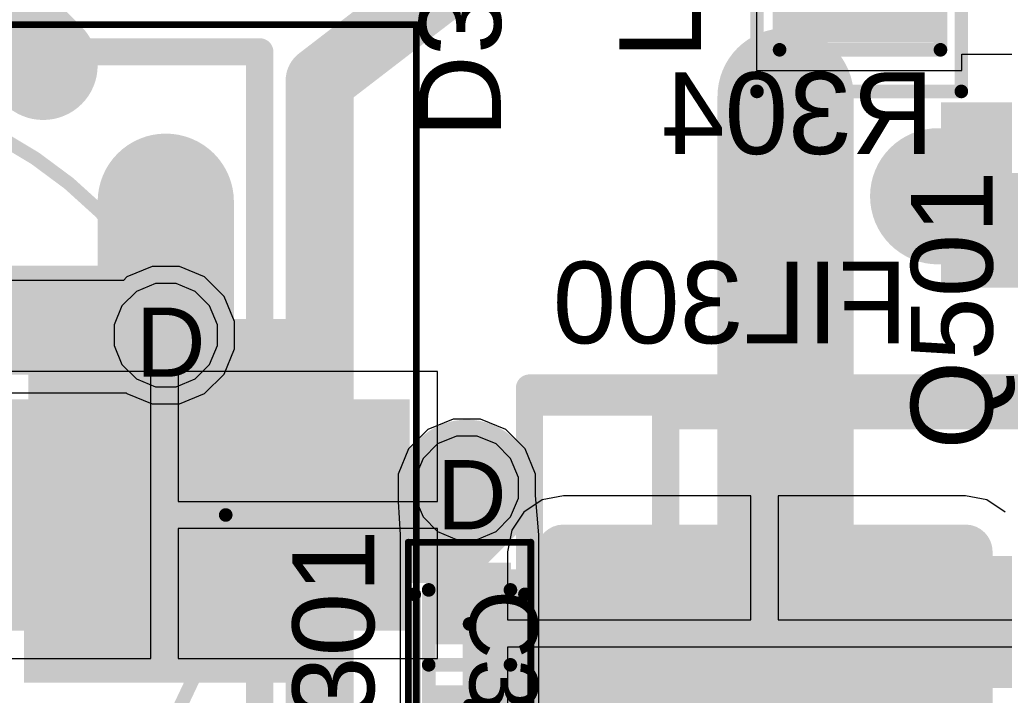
# Model space of a CAD drawing. Header units: inches. Extents: x -6 to 11.2, y -2.2 to 8.3.
# Tile 109 of 256: x 1.2 to 1.5, y 1.9 to 2.1. Entities that reach past the tile are written whole.
import ezdxf

# ---------------------------------------------------------------- set-up
doc = ezdxf.new("R2010")
doc.units = ezdxf.units.IN
doc.header["$MEASUREMENT"] = 0
for name, color, linetype in [('Board Layer Stack Bottom Overlay', 54, 'Continuous'), ('Board Layer Stack Bottom Solder', 6, 'Continuous'), ('Bottom Assembly', 56, 'Continuous'), ('Bottom Comp Body -Top13)-Comp Body -Bot14)', 56, 'Continuous'), ('Bottom Courtyard -Top15)-Courtyard -Bot16)', 56, 'Continuous'), ('Bottom Paste', 16, 'Continuous'), ('Drill Drawing', 1, 'Continuous'), ('Layer  6- Inner', 156, 'Continuous'), ('Layer 1- Top', 1, 'Continuous'), ('Layer 2- GND', 16, 'Continuous'), ('Layer 3- Inner', 16, 'Continuous'), ('Layer 4- Inner', 76, 'Continuous'), ('Layer 5- Inner', 90, 'Continuous'), ('Layer 7- PWR', 76, 'Continuous'), ('Layer 8- Bottom', 5, 'Continuous'), ('Top Comp Outline -Top11)-Comp Outline -Bot12)', 56, 'Continuous'), ('Top Courtyard -Top15)-Courtyard -Bot16)', 56, 'Continuous'), ('Top Designator', 56, 'Continuous'), ('Top Overlay', 2, 'Continuous'), ('Top Paste', 8, 'Continuous'), ('Top Solder', 216, 'Continuous'), ('Via Holes', 16, 'Continuous')]:
    doc.layers.add(name, color=color, linetype=linetype)
doc.styles.add('Arial', font='txt', dxfattribs={"height": 0.2})

# ---------------------------------------------------------------- blocks, each defined once
blk = doc.blocks.new('C______M____C____7_6___B_24')
at = {"layer": 'Board Layer Stack Bottom Solder'}
h = blk.add_hatch(color=6, dxfattribs=at)
edge = h.paths.add_edge_path()
edge.add_arc((-0.17126, 0.08268), 0.00787, 90, 180)
edge.add_line((-0.17913, 0.08268), (-0.17913, 0.03543))
edge.add_arc((-0.17126, 0.03543), 0.00787, 180, 270)
edge.add_line((-0.17126, 0.02756), (-0.05512, 0.02756))
edge.add_arc((-0.05512, 0.03543), 0.00787, 270, 360)
edge.add_line((-0.04724, 0.03543), (-0.04724, 0.08268))
edge.add_arc((-0.05512, 0.08268), 0.00787, 0, 90)
edge.add_line((-0.05512, 0.09055), (-0.17126, 0.09055))
at = {"layer": 'Bottom Paste'}
h = blk.add_hatch(color=16, dxfattribs=at)
edge = h.paths.add_edge_path()
edge.add_arc((-0.17126, 0.08268), 0.00591, 90, 180)
edge.add_line((-0.17717, 0.08268), (-0.17717, 0.03543))
edge.add_arc((-0.17126, 0.03543), 0.00591, 180, 270)
edge.add_line((-0.17126, 0.02953), (-0.05512, 0.02953))
edge.add_arc((-0.05512, 0.03543), 0.00591, 270, 360)
edge.add_line((-0.04921, 0.03543), (-0.04921, 0.08268))
edge.add_arc((-0.05512, 0.08268), 0.00591, 0, 90)
edge.add_line((-0.05512, 0.08858), (-0.17126, 0.08858))
at = {"layer": 'Layer 8- Bottom'}
h = blk.add_hatch(color=7, dxfattribs=at)
edge = h.paths.add_edge_path()
edge.add_arc((-0.17126, 0.08268), 0.00591, 90, 180)
edge.add_line((-0.17717, 0.08268), (-0.17717, 0.03543))
edge.add_arc((-0.17126, 0.03543), 0.00591, 180, 270)
edge.add_line((-0.17126, 0.02953), (-0.05512, 0.02953))
edge.add_arc((-0.05512, 0.03543), 0.00591, 270, 360)
edge.add_line((-0.04921, 0.03543), (-0.04921, 0.08268))
edge.add_arc((-0.05512, 0.08268), 0.00591, 0, 90)
edge.add_line((-0.05512, 0.08858), (-0.17126, 0.08858))
at = {"layer": 'Board Layer Stack Bottom Overlay'}
for points in [[(-0.14173, 0.10236, 0.00787, 0.00787, 0), (-0.14173, 0.12205, 0.00787, 0.00787, 0)], [(-0.14173, 0.12205, 0.00787, 0.00787, 0), (0.14173, 0.12205, 0.00787, 0.00787, 0)]]:
    blk.add_lwpolyline(points, format="xyseb", dxfattribs=at)
for points in [[(-0.1437, 0.12205, 0.00394, 0.00394, 1), (-0.13976, 0.12205, 0.00394, 0.00394, 1)], [(-0.1437, 0.12205, 0.00394, 0.00394, 1), (-0.13976, 0.12205, 0.00394, 0.00394, 1)], [(-0.1437, 0.10236, 0.00394, 0.00394, 1), (-0.13976, 0.10236, 0.00394, 0.00394, 1)]]:
    blk.add_lwpolyline(points, format="xyseb", close=True, dxfattribs=at)
at = {"layer": 'Bottom Assembly'}
for points in [[(-0.1811, 0.12598, 0.00787, 0.00787, 0), (0.1811, 0.12598, 0.00787, 0.00787, 0)], [(-0.1811, -0.12598, 0.00787, 0.00787, 0), (-0.1811, 0.12598, 0.00787, 0.00787, 0)]]:
    blk.add_lwpolyline(points, format="xyseb", dxfattribs=at)
blk.add_lwpolyline([(-0.18307, 0.12598, 0.00394, 0.00394, 1), (-0.17913, 0.12598, 0.00394, 0.00394, 1)], format="xyseb", close=True, dxfattribs=at)
blk.add_lwpolyline([(-0.18307, 0.12598, 0.00394, 0.00394, 1), (-0.17913, 0.12598, 0.00394, 0.00394, 1)], format="xyseb", close=True, dxfattribs=at)
at = {"layer": 'Bottom Comp Body -Top13)-Comp Body -Bot14)'}
for points in [[(-0.14173, 0.12205, 0.00787, 0.00787, 0), (0.14173, 0.12205, 0.00787, 0.00787, 0)], [(-0.14173, -0.12205, 0.00787, 0.00787, 0), (-0.14173, 0.12205, 0.00787, 0.00787, 0)]]:
    blk.add_lwpolyline(points, format="xyseb", dxfattribs=at)
blk.add_lwpolyline([(-0.1437, 0.12205, 0.00394, 0.00394, 1), (-0.13976, 0.12205, 0.00394, 0.00394, 1)], format="xyseb", close=True, dxfattribs=at)
blk.add_lwpolyline([(-0.1437, 0.12205, 0.00394, 0.00394, 1), (-0.13976, 0.12205, 0.00394, 0.00394, 1)], format="xyseb", close=True, dxfattribs=at)
at = {"layer": 'Bottom Courtyard -Top15)-Courtyard -Bot16)'}
for points in [[(-0.1811, -0.13, 0.00787, 0.00787, 0), (-0.1811, 0.13, 0.00787, 0.00787, 0)], [(-0.1811, 0.13, 0.00787, 0.00787, 0), (0.1811, 0.13, 0.00787, 0.00787, 0)]]:
    blk.add_lwpolyline(points, format="xyseb", dxfattribs=at)
blk.add_lwpolyline([(-0.18307, 0.13, 0.00394, 0.00394, 1), (-0.17913, 0.13, 0.00394, 0.00394, 1)], format="xyseb", close=True, dxfattribs=at)
blk.add_lwpolyline([(-0.18307, 0.13, 0.00394, 0.00394, 1), (-0.17913, 0.13, 0.00394, 0.00394, 1)], format="xyseb", close=True, dxfattribs=at)
blk = doc.blocks.new('CAPC1005X06_F_148')
at = {"layer": 'Layer 1- Top'}
for points in [[(-0.02756, 0.01004), (-0.00787, 0.01004), (-0.00787, -0.01004), (-0.02756, -0.01004)], [(0.00787, 0.01004), (0.02756, 0.01004), (0.02756, -0.01004), (0.00787, -0.01004)]]:
    blk.add_hatch(color=7, dxfattribs=at).paths.add_polyline_path(points)
at = {"layer": 'Top Paste'}
for points in [[(-0.02756, 0.01004), (-0.00787, 0.01004), (-0.00787, -0.01004), (-0.02756, -0.01004)], [(0.00787, 0.01004), (0.02756, 0.01004), (0.02756, -0.01004), (0.00787, -0.01004)]]:
    blk.add_hatch(color=8, dxfattribs=at).paths.add_polyline_path(points)
at = {"layer": 'Top Solder'}
for points in [[(-0.02953, 0.01201), (-0.00591, 0.01201), (-0.00591, -0.01201), (-0.02953, -0.01201)], [(0.00591, 0.01201), (0.02953, 0.01201), (0.02953, -0.01201), (0.00591, -0.01201)]]:
    blk.add_hatch(color=216, dxfattribs=at).paths.add_polyline_path(points)
at = {"layer": 'Top Comp Outline -Top11)-Comp Outline -Bot12)'}
for points in [[(0.02165, 0.01181, 0.00394, 0.00394, 0), (-0.02165, 0.01181, 0.00394, 0.00394, 0)], [(-0.02165, -0.01181, 0.00394, 0.00394, 0), (-0.02165, 0.01181, 0.00394, 0.00394, 0)], [(0.02165, -0.01181, 0.00394, 0.00394, 0), (0.02165, 0.01181, 0.00394, 0.00394, 0)], [(0.02165, -0.01181, 0.00394, 0.00394, 0), (-0.02165, -0.01181, 0.00394, 0.00394, 0)]]:
    blk.add_lwpolyline(points, format="xyseb", dxfattribs=at)
for points in [[(-0.02264, 0.01181, 0.00197, 0.00197, 1), (-0.02067, 0.01181, 0.00197, 0.00197, 1)], [(-0.02264, 0.01181, 0.00197, 0.00197, 1), (-0.02067, 0.01181, 0.00197, 0.00197, 1)], [(0.02067, 0.01181, 0.00197, 0.00197, 1), (0.02264, 0.01181, 0.00197, 0.00197, 1)], [(0.02067, 0.01181, 0.00197, 0.00197, 1), (0.02264, 0.01181, 0.00197, 0.00197, 1)], [(-0.02264, -0.01181, 0.00197, 0.00197, 1), (-0.02067, -0.01181, 0.00197, 0.00197, 1)], [(-0.02264, -0.01181, 0.00197, 0.00197, 1), (-0.02067, -0.01181, 0.00197, 0.00197, 1)], [(0.02067, -0.01181, 0.00197, 0.00197, 1), (0.02264, -0.01181, 0.00197, 0.00197, 1)], [(0.02067, -0.01181, 0.00197, 0.00197, 1), (0.02264, -0.01181, 0.00197, 0.00197, 1)]]:
    blk.add_lwpolyline(points, format="xyseb", close=True, dxfattribs=at)
at = {"layer": 'Top Courtyard -Top15)-Courtyard -Bot16)'}
for points in [[(-0.03543, -0.01772, 0.00197, 0.00197, 0), (-0.03543, 0.01772, 0.00197, 0.00197, 0)], [(0.03543, 0.01772, 0.00197, 0.00197, 0), (-0.03543, 0.01772, 0.00197, 0.00197, 0)], [(0.03543, -0.01772, 0.00197, 0.00197, 0), (0.03543, 0.01772, 0.00197, 0.00197, 0)], [(0, -0.01181, 0.00394, 0.00394, 0), (0, 0.01181, 0.00394, 0.00394, 0)], [(0.01181, 0, 0.00394, 0.00394, 0), (-0.01181, 0, 0.00394, 0.00394, 0)], [(0.03543, -0.01772, 0.00197, 0.00197, 0), (-0.03543, -0.01772, 0.00197, 0.00197, 0)]]:
    blk.add_lwpolyline(points, format="xyseb", dxfattribs=at)
for points in [[(-0.03593, 0.01772, 0.000984, 0.000984, 1), (-0.03494, 0.01772, 0.000984, 0.000984, 1)], [(-0.03593, 0.01772, 0.000984, 0.000984, 1), (-0.03494, 0.01772, 0.000984, 0.000984, 1)], [(0.03494, 0.01772, 0.000984, 0.000984, 1), (0.03593, 0.01772, 0.000984, 0.000984, 1)], [(0.03494, 0.01772, 0.000984, 0.000984, 1), (0.03593, 0.01772, 0.000984, 0.000984, 1)], [(-0.00098, 0.01181, 0.00197, 0.00197, 1), (0.00098, 0.01181, 0.00197, 0.00197, 1)], [(-0.0128, 0, 0.00197, 0.00197, 1), (-0.01083, 0, 0.00197, 0.00197, 1)], [(0.01083, 0, 0.00197, 0.00197, 1), (0.0128, 0, 0.00197, 0.00197, 1)], [(-0.00098, -0.01181, 0.00197, 0.00197, 1), (0.00098, -0.01181, 0.00197, 0.00197, 1)], [(-0.03593, -0.01772, 0.000984, 0.000984, 1), (-0.03494, -0.01772, 0.000984, 0.000984, 1)], [(-0.03593, -0.01772, 0.000984, 0.000984, 1), (-0.03494, -0.01772, 0.000984, 0.000984, 1)], [(0.03494, -0.01772, 0.000984, 0.000984, 1), (0.03593, -0.01772, 0.000984, 0.000984, 1)], [(0.03494, -0.01772, 0.000984, 0.000984, 1), (0.03593, -0.01772, 0.000984, 0.000984, 1)]]:
    blk.add_lwpolyline(points, format="xyseb", close=True, dxfattribs=at)
at = {"layer": 'Top Overlay'}
for points in [[(0.019, 0.016, 0.00394, 0.00394, 0), (-0.02037, 0.016, 0.00394, 0.00394, 0)], [(0.019, -0.016, 0.00394, 0.00394, 0), (-0.02037, -0.016, 0.00394, 0.00394, 0)]]:
    blk.add_lwpolyline(points, format="xyseb", dxfattribs=at)
for points in [[(-0.02135, 0.016, 0.00197, 0.00197, 1), (-0.01939, 0.016, 0.00197, 0.00197, 1)], [(0.01802, 0.016, 0.00197, 0.00197, 1), (0.01998, 0.016, 0.00197, 0.00197, 1)], [(-0.02135, -0.016, 0.00197, 0.00197, 1), (-0.01939, -0.016, 0.00197, 0.00197, 1)], [(0.01802, -0.016, 0.00197, 0.00197, 1), (0.01998, -0.016, 0.00197, 0.00197, 1)]]:
    blk.add_lwpolyline(points, format="xyseb", close=True, dxfattribs=at)
at = {"layer": 'Top Designator', "style": 'Arial'}
blk.add_text('C301', height=0.019685, dxfattribs=at).set_placement((-0.02165, 0))
blk = doc.blocks.new('NIC_CAPA2_6_3X7_7_V_74_B_149')
at = {"layer": 'Board Layer Stack Bottom Solder'}
blk.add_hatch(color=6, dxfattribs=at).paths.add_polyline_path([(0.03543, -0.03346), (0.03543, 0.03346), (0.17717, 0.03346), (0.17717, -0.03346)])
at = {"layer": 'Bottom Paste'}
blk.add_hatch(color=16, dxfattribs=at).paths.add_polyline_path([(0.0374, -0.0315), (0.0374, 0.0315), (0.1752, 0.0315), (0.1752, -0.0315)])
at = {"layer": 'Layer 8- Bottom'}
blk.add_hatch(color=7, dxfattribs=at).paths.add_polyline_path([(0.0374, -0.0315), (0.0374, 0.0315), (0.1752, 0.0315), (0.1752, -0.0315)])
at = {"layer": 'Board Layer Stack Bottom Overlay'}
for points in [[(-0.09843, 0.13386, 0.00787, 0.00787, 0), (0.13386, 0.13386, 0.00787, 0.00787, 0)], [(0.13386, 0.04724, 0.00787, 0.00787, 0), (0.13386, 0.13386, 0.00787, 0.00787, 0)], [(0.13386, -0.13386, 0.00787, 0.00787, 0), (0.13386, -0.04724, 0.00787, 0.00787, 0)]]:
    blk.add_lwpolyline(points, format="xyseb", dxfattribs=at)
for points in [[(0.13189, 0.13386, 0.00394, 0.00394, 1), (0.13583, 0.13386, 0.00394, 0.00394, 1)], [(0.13189, 0.13386, 0.00394, 0.00394, 1), (0.13583, 0.13386, 0.00394, 0.00394, 1)], [(0.13189, 0.04724, 0.00394, 0.00394, 1), (0.13583, 0.04724, 0.00394, 0.00394, 1)], [(0.13189, -0.04724, 0.00394, 0.00394, 1), (0.13583, -0.04724, 0.00394, 0.00394, 1)]]:
    blk.add_lwpolyline(points, format="xyseb", close=True, dxfattribs=at)
at = {"layer": 'Bottom Comp Body -Top13)-Comp Body -Bot14)'}
for points in [[(0.12402, 0, 0.00394, 0.00394, 1), (-0.12402, 0, 0.00394, 0.00394, 1)], [(0.12303, 0, 0.00197, 0.00197, 1), (0.125, 0, 0.00197, 0.00197, 1)]]:
    blk.add_lwpolyline(points, format="xyseb", close=True, dxfattribs=at)
at = {"layer": 'Bottom Courtyard -Top15)-Courtyard -Bot16)'}
for points in [[(-0.17913, 0.14173, 0.00197, 0.00197, 0), (0.17913, 0.14173, 0.00197, 0.00197, 0)], [(0.17913, -0.14173, 0.00197, 0.00197, 0), (0.17913, 0.14173, 0.00197, 0.00197, 0)]]:
    blk.add_lwpolyline(points, format="xyseb", dxfattribs=at)
blk.add_lwpolyline([(0.17864, 0.14173, 0.000984, 0.000984, 1), (0.17963, 0.14173, 0.000984, 0.000984, 1)], format="xyseb", close=True, dxfattribs=at)
blk.add_lwpolyline([(0.17864, 0.14173, 0.000984, 0.000984, 1), (0.17963, 0.14173, 0.000984, 0.000984, 1)], format="xyseb", close=True, dxfattribs=at)
blk = doc.blocks.new('IND_0603_316')
at = {"layer": 'Layer 1- Top'}
for points in [[(-0.04496, -0.01969), (-0.04496, 0.01969), (-0.01504, 0.01969), (-0.01504, -0.01969)], [(0.01504, -0.01969), (0.01504, 0.01969), (0.04496, 0.01969), (0.04496, -0.01969)]]:
    blk.add_hatch(color=7, dxfattribs=at).paths.add_polyline_path(points)
at = {"layer": 'Top Paste'}
for points in [[(-0.04496, -0.01969), (-0.04496, 0.01969), (-0.01504, 0.01969), (-0.01504, -0.01969)], [(0.01504, -0.01969), (0.01504, 0.01969), (0.04496, 0.01969), (0.04496, -0.01969)]]:
    blk.add_hatch(color=8, dxfattribs=at).paths.add_polyline_path(points)
at = {"layer": 'Top Solder'}
for points in [[(-0.04693, -0.02165), (-0.04693, 0.02165), (-0.01307, 0.02165), (-0.01307, -0.02165)], [(0.01307, -0.02165), (0.01307, 0.02165), (0.04693, 0.02165), (0.04693, -0.02165)]]:
    blk.add_hatch(color=216, dxfattribs=at).paths.add_polyline_path(points)
at = {"layer": 'Top Courtyard -Top15)-Courtyard -Bot16)'}
for points in [[(-0.06102, 0.02953, 0.00394, 0.00394, 0), (0.06102, 0.02953, 0.00394, 0.00394, 0)], [(-0.06102, 0.02953, 0.00394, 0.00394, 0), (-0.06102, -0.02953, 0.00394, 0.00394, 0)], [(0.06102, 0.02953, 0.00394, 0.00394, 0), (0.06102, -0.02953, 0.00394, 0.00394, 0)], [(0, 0.0187, 0.00394, 0.00394, 0), (0, -0.0187, 0.00394, 0.00394, 0)], [(-0.0187, 0, 0.00394, 0.00394, 0), (0.0187, 0, 0.00394, 0.00394, 0)], [(-0.06102, -0.02953, 0.00394, 0.00394, 0), (0.06102, -0.02953, 0.00394, 0.00394, 0)]]:
    blk.add_lwpolyline(points, format="xyseb", dxfattribs=at)
for points in [[(-0.06201, 0.02953, 0.00197, 0.00197, 1), (-0.06004, 0.02953, 0.00197, 0.00197, 1)], [(-0.06201, 0.02953, 0.00197, 0.00197, 1), (-0.06004, 0.02953, 0.00197, 0.00197, 1)], [(0.06004, 0.02953, 0.00197, 0.00197, 1), (0.06201, 0.02953, 0.00197, 0.00197, 1)], [(0.06004, 0.02953, 0.00197, 0.00197, 1), (0.06201, 0.02953, 0.00197, 0.00197, 1)], [(-0.00098, 0.0187, 0.00197, 0.00197, 1), (0.00098, 0.0187, 0.00197, 0.00197, 1)], [(-0.01968, 0, 0.00197, 0.00197, 1), (-0.01772, 0, 0.00197, 0.00197, 1)], [(0.01772, 0, 0.00197, 0.00197, 1), (0.01969, 0, 0.00197, 0.00197, 1)], [(-0.00098, -0.0187, 0.00197, 0.00197, 1), (0.00098, -0.0187, 0.00197, 0.00197, 1)], [(-0.06201, -0.02953, 0.00197, 0.00197, 1), (-0.06004, -0.02953, 0.00197, 0.00197, 1)], [(-0.06201, -0.02953, 0.00197, 0.00197, 1), (-0.06004, -0.02953, 0.00197, 0.00197, 1)], [(0.06004, -0.02953, 0.00197, 0.00197, 1), (0.06201, -0.02953, 0.00197, 0.00197, 1)], [(0.06004, -0.02953, 0.00197, 0.00197, 1), (0.06201, -0.02953, 0.00197, 0.00197, 1)]]:
    blk.add_lwpolyline(points, format="xyseb", close=True, dxfattribs=at)
at = {"layer": 'Top Overlay'}
for points in [[(-0.049, 0.023, 0.00394, 0.00394, 0), (-0.049, -0.0235, 0.00394, 0.00394, 0)], [(-0.049, 0.023, 0.00394, 0.00394, 0), (0.048, 0.023, 0.00394, 0.00394, 0)], [(0.048, 0.023, 0.00394, 0.00394, 0), (0.048, -0.0235, 0.00394, 0.00394, 0)], [(-0.049, -0.0235, 0.00394, 0.00394, 0), (0.048, -0.0235, 0.00394, 0.00394, 0)]]:
    blk.add_lwpolyline(points, format="xyseb", dxfattribs=at)
for points in [[(-0.04998, 0.023, 0.00197, 0.00197, 1), (-0.04802, 0.023, 0.00197, 0.00197, 1)], [(-0.04998, 0.023, 0.00197, 0.00197, 1), (-0.04802, 0.023, 0.00197, 0.00197, 1)], [(0.04702, 0.023, 0.00197, 0.00197, 1), (0.04898, 0.023, 0.00197, 0.00197, 1)], [(0.04702, 0.023, 0.00197, 0.00197, 1), (0.04898, 0.023, 0.00197, 0.00197, 1)], [(-0.04998, -0.0235, 0.00197, 0.00197, 1), (-0.04802, -0.0235, 0.00197, 0.00197, 1)], [(-0.04998, -0.0235, 0.00197, 0.00197, 1), (-0.04802, -0.0235, 0.00197, 0.00197, 1)], [(0.04702, -0.0235, 0.00197, 0.00197, 1), (0.04898, -0.0235, 0.00197, 0.00197, 1)], [(0.04702, -0.0235, 0.00197, 0.00197, 1), (0.04898, -0.0235, 0.00197, 0.00197, 1)]]:
    blk.add_lwpolyline(points, format="xyseb", close=True, dxfattribs=at)

msp = doc.modelspace()

# ---------------------------------------------------------------- hatches: boundary and pattern name
at = {"layer": 'Layer 1- Top'}
h = msp.add_hatch(color=7, dxfattribs=at)
edge = h.paths.add_edge_path()
edge.add_arc((1.24724, 2.00906), 0.00984, 0, 360)
h = msp.add_hatch(color=7, dxfattribs=at)
edge = h.paths.add_edge_path()
edge.add_arc((1.33425, 1.96496), 0.00984, 0, 360)
at = {"layer": 'Layer 2- GND'}
h = msp.add_hatch(color=7, dxfattribs=at)
edge = h.paths.add_edge_path()
edge.add_arc((1.24724, 2.00906), 0.01492, 0, 360)
h = msp.add_hatch(color=7, dxfattribs=at)
edge = h.paths.add_edge_path()
edge.add_arc((1.33425, 1.96496), 0.01492, 0, 360)
at = {"layer": 'Layer 7- PWR'}
h = msp.add_hatch(color=7, dxfattribs=at)
edge = h.paths.add_edge_path()
edge.add_arc((1.24724, 2.00906), 0.01492, 0, 360)
h = msp.add_hatch(color=7, dxfattribs=at)
edge = h.paths.add_edge_path()
edge.add_arc((1.33425, 1.96496), 0.01492, 0, 360)
at = {"layer": 'Layer 8- Bottom'}
for points in [[(1.47126, 2.02283), (1.51654, 2.02283), (1.51654, 2.07638), (1.47126, 2.07638)], [(1.20748, 1.92205), (1.29055, 1.92205), (1.29055, 2.01378), (1.20748, 2.01378)], [(1.47165, 1.90709), (1.50157, 1.90709), (1.50157, 1.94528), (1.47165, 1.94528)], [(1.33701, 1.90669), (1.37362, 1.90669), (1.37362, 1.94134), (1.33701, 1.94134)], [(1.2063, 1.90866), (1.29134, 1.90866), (1.29134, 1.9374), (1.2063, 1.9374)]]:
    msp.add_hatch(color=7, dxfattribs=at).paths.add_polyline_path(points)
h = msp.add_hatch(color=7, dxfattribs=at)
edge = h.paths.add_edge_path()
edge.add_arc((1.24724, 2.00906), 0.00984, 0, 360)
h = msp.add_hatch(color=7, dxfattribs=at)
edge = h.paths.add_edge_path()
edge.add_arc((1.33425, 1.96496), 0.00984, 0, 360)
at = {"layer": 'Via Holes'}
h = msp.add_hatch(color=7, dxfattribs=at)
edge = h.paths.add_edge_path()
edge.add_arc((1.24724, 2.00906), 0.00492, 0, 360)
h = msp.add_hatch(color=7, dxfattribs=at)
edge = h.paths.add_edge_path()
edge.add_arc((1.33425, 1.96496), 0.00492, 0, 360)

# ---------------------------------------------------------------- linework, layer by layer
at = {"layer": 'Layer  6- Inner'}
for p, q in [((1.24428, 2.02398), (1.23879, 2.0217)), ((1.25021, 2.02398), (1.24428, 2.02398)), ((1.2557, 2.0217), (1.25021, 2.02398)), ((1.23879, 2.0217), (1.23459, 2.01751)), ((1.25989, 2.01751), (1.2557, 2.0217)), ((1.23459, 2.01751), (1.23232, 2.01202)), ((1.26217, 2.01202), (1.25989, 2.01751)), ((1.23232, 2.01202), (1.23232, 2.00609)), ((1.26217, 2.00609), (1.26217, 2.01202)), ((1.23232, 2.00609), (1.23459, 2.0006)), ((1.25989, 2.0006), (1.26217, 2.00609)), ((1.23459, 2.0006), (1.23879, 1.99641)), ((1.2557, 1.99641), (1.25989, 2.0006)), ((1.23879, 1.99641), (1.24428, 1.99413)), ((1.25021, 1.99413), (1.2557, 1.99641)), ((1.24428, 1.99413), (1.25021, 1.99413)), ((1.33128, 1.97988), (1.3258, 1.97761)), ((1.33722, 1.97988), (1.33128, 1.97988)), ((1.3427, 1.97761), (1.33722, 1.97988)), ((1.3258, 1.97761), (1.3216, 1.97341)), ((1.3469, 1.97341), (1.3427, 1.97761)), ((1.3216, 1.97341), (1.31933, 1.96793)), ((1.34917, 1.96793), (1.3469, 1.97341)), ((1.31933, 1.96793), (1.31933, 1.96199)), ((1.34917, 1.96199), (1.34917, 1.96793)), ((1.31933, 1.96199), (1.3216, 1.95651)), ((1.3469, 1.95651), (1.34917, 1.96199)), ((1.3216, 1.95651), (1.3258, 1.95231)), ((1.3427, 1.95231), (1.3469, 1.95651)), ((1.3258, 1.95231), (1.33128, 1.95004)), ((1.33722, 1.95004), (1.3427, 1.95231)), ((1.33128, 1.95004), (1.33722, 1.95004))]:
    msp.add_line(p, q, dxfattribs=at)
at = {"layer": 'Layer 1- Top'}
for p, q in [((1.41795, 2.12965), (1.41795, 2.08559)), ((1.47732, 2.08559), (1.47732, 2.09032)), ((1.47732, 2.09032), (1.50171, 2.09032)), ((1.41795, 2.08559), (1.47732, 2.08559)), ((1.2433, 2.0289), (1.236, 2.02588)), ((1.25119, 2.0289), (1.2433, 2.0289)), ((1.25848, 2.02588), (1.25119, 2.0289)), ((1.23501, 2.02488), (1.18664, 2.02488)), ((1.236, 2.02588), (1.23501, 2.02488)), ((1.26407, 2.02029), (1.25848, 2.02588)), ((1.26709, 2.013), (1.26407, 2.02029)), ((1.26709, 2.00511), (1.26709, 2.013)), ((1.26407, 1.99782), (1.26709, 2.00511)), ((1.25848, 1.99223), (1.26407, 1.99782)), ((1.17992, 1.99244), (1.23579, 1.99244)), ((1.23579, 1.99244), (1.236, 1.99223)), ((1.236, 1.99223), (1.2433, 1.98921)), ((1.25119, 1.98921), (1.25848, 1.99223)), ((1.2433, 1.98921), (1.25119, 1.98921)), ((1.33031, 1.9848), (1.32301, 1.98178)), ((1.3382, 1.9848), (1.33031, 1.9848)), ((1.34549, 1.98178), (1.3382, 1.9848)), ((1.32301, 1.98178), (1.31743, 1.9762)), ((1.35107, 1.9762), (1.34549, 1.98178)), ((1.31743, 1.9762), (1.31441, 1.96891)), ((1.35409, 1.96891), (1.35107, 1.9762)), ((1.31441, 1.96891), (1.31441, 1.9629)), ((1.35409, 1.96274), (1.35409, 1.96891)), ((1.31441, 1.9629), (1.31441, 1.96101)), ((1.31441, 1.96101), (1.315, 1.95134)), ((1.35508, 1.95134), (1.35409, 1.96274)), ((1.315, 1.95134), (1.315, 1.95134)), ((1.315, 1.95134), (1.315, 1.91165)), ((1.35508, 1.91165), (1.35508, 1.95134)), ((1.35508, 1.95134), (1.35508, 1.95134)), ((1.315, 1.91165), (1.315, 1.87622)), ((1.35508, 1.87622), (1.35508, 1.91165))]:
    msp.add_line(p, q, dxfattribs=at)
for points in [[(1.29173, 2.08268, 0.01969, 0.01969, 0), (1.32858, 2.11102, 0.01969, 0.01969, 0)], [(1.29173, 1.75021, 0.01969, 0.01969, 0), (1.29173, 2.08268, 0.01969, 0.01969, 0)], [(1.17992, 2.00866, 0.01181, 0.01181, 0), (1.24606, 2.00866, 0.01181, 0.01181, 0)], [(1.33307, 1.9622, 0.00787, 0.00787, 0), (1.33504, 1.96024, 0.00787, 0.00787, 0)], [(1.33504, 1.9315, 0.00787, 0.00787, 0), (1.33504, 1.96024, 0.00787, 0.00787, 0)]]:
    msp.add_lwpolyline(points, format="xyseb", dxfattribs=at)
for points in [[(1.28681, 2.08268, 0.00984, 0.00984, 1), (1.29665, 2.08268, 0.00984, 0.00984, 1)], [(1.28681, 2.08268, 0.00984, 0.00984, 1), (1.29665, 2.08268, 0.00984, 0.00984, 1)], [(1.24311, 2.00866, 0.00591, 0.00591, 1), (1.24902, 2.00866, 0.00591, 0.00591, 1)], [(1.3311, 1.9622, 0.00394, 0.00394, 1), (1.33504, 1.9622, 0.00394, 0.00394, 1)], [(1.33307, 1.96024, 0.00394, 0.00394, 1), (1.33701, 1.96024, 0.00394, 0.00394, 1)], [(1.33307, 1.96024, 0.00394, 0.00394, 1), (1.33701, 1.96024, 0.00394, 0.00394, 1)], [(1.33307, 1.9315, 0.00394, 0.00394, 1), (1.33701, 1.9315, 0.00394, 0.00394, 1)]]:
    msp.add_lwpolyline(points, format="xyseb", close=True, dxfattribs=at)
at = {"layer": 'Layer 3- Inner'}
for p, q in [((1.24428, 2.02398), (1.23879, 2.0217)), ((1.25021, 2.02398), (1.24428, 2.02398)), ((1.2557, 2.0217), (1.25021, 2.02398)), ((1.23879, 2.0217), (1.23459, 2.01751)), ((1.25989, 2.01751), (1.2557, 2.0217)), ((1.23459, 2.01751), (1.23232, 2.01202)), ((1.26217, 2.01202), (1.25989, 2.01751)), ((1.23232, 2.01202), (1.23232, 2.00609)), ((1.26217, 2.00609), (1.26217, 2.01202)), ((1.23232, 2.00609), (1.23459, 2.0006)), ((1.25989, 2.0006), (1.26217, 2.00609)), ((1.23459, 2.0006), (1.23879, 1.99641)), ((1.2557, 1.99641), (1.25989, 2.0006)), ((1.23879, 1.99641), (1.24428, 1.99413)), ((1.25021, 1.99413), (1.2557, 1.99641)), ((1.24428, 1.99413), (1.25021, 1.99413)), ((1.33128, 1.97988), (1.3258, 1.97761)), ((1.33722, 1.97988), (1.33128, 1.97988)), ((1.3427, 1.97761), (1.33722, 1.97988)), ((1.3258, 1.97761), (1.3216, 1.97341)), ((1.3469, 1.97341), (1.3427, 1.97761)), ((1.3216, 1.97341), (1.31933, 1.96793)), ((1.34917, 1.96793), (1.3469, 1.97341)), ((1.31933, 1.96793), (1.31933, 1.96199)), ((1.34917, 1.96199), (1.34917, 1.96793)), ((1.31933, 1.96199), (1.3216, 1.95651)), ((1.3469, 1.95651), (1.34917, 1.96199)), ((1.3216, 1.95651), (1.3258, 1.95231)), ((1.3427, 1.95231), (1.3469, 1.95651)), ((1.3258, 1.95231), (1.33128, 1.95004)), ((1.33722, 1.95004), (1.3427, 1.95231)), ((1.33128, 1.95004), (1.33722, 1.95004))]:
    msp.add_line(p, q, dxfattribs=at)
at = {"layer": 'Layer 4- Inner'}
for p, q in [((1.24428, 2.02398), (1.23879, 2.0217)), ((1.25021, 2.02398), (1.24428, 2.02398)), ((1.2557, 2.0217), (1.25021, 2.02398)), ((1.23879, 2.0217), (1.23459, 2.01751)), ((1.25989, 2.01751), (1.2557, 2.0217)), ((1.23459, 2.01751), (1.23232, 2.01202)), ((1.26217, 2.01202), (1.25989, 2.01751)), ((1.23232, 2.01202), (1.23232, 2.00609)), ((1.26217, 2.00609), (1.26217, 2.01202)), ((1.23232, 2.00609), (1.23459, 2.0006)), ((1.25989, 2.0006), (1.26217, 2.00609)), ((1.23459, 2.0006), (1.23879, 1.99641)), ((1.2557, 1.99641), (1.25989, 2.0006)), ((1.23879, 1.99641), (1.24428, 1.99413)), ((1.25021, 1.99413), (1.2557, 1.99641)), ((1.24428, 1.99413), (1.25021, 1.99413)), ((1.33128, 1.97988), (1.3258, 1.97761)), ((1.33722, 1.97988), (1.33128, 1.97988)), ((1.3427, 1.97761), (1.33722, 1.97988)), ((1.3258, 1.97761), (1.3216, 1.97341)), ((1.3469, 1.97341), (1.3427, 1.97761)), ((1.3216, 1.97341), (1.31933, 1.96793)), ((1.34917, 1.96793), (1.3469, 1.97341)), ((1.31933, 1.96793), (1.31933, 1.96199)), ((1.34917, 1.96199), (1.34917, 1.96793)), ((1.31933, 1.96199), (1.3216, 1.95651)), ((1.3469, 1.95651), (1.34917, 1.96199)), ((1.3216, 1.95651), (1.3258, 1.95231)), ((1.3427, 1.95231), (1.3469, 1.95651)), ((1.3258, 1.95231), (1.33128, 1.95004)), ((1.33722, 1.95004), (1.3427, 1.95231)), ((1.33128, 1.95004), (1.33722, 1.95004))]:
    msp.add_line(p, q, dxfattribs=at)
at = {"layer": 'Layer 5- Inner'}
for p, q in [((1.24428, 2.02398), (1.23879, 2.0217)), ((1.25021, 2.02398), (1.24428, 2.02398)), ((1.2557, 2.0217), (1.25021, 2.02398)), ((1.23879, 2.0217), (1.23459, 2.01751)), ((1.25989, 2.01751), (1.2557, 2.0217)), ((1.23459, 2.01751), (1.23232, 2.01202)), ((1.26217, 2.01202), (1.25989, 2.01751)), ((1.23232, 2.01202), (1.23232, 2.00609)), ((1.26217, 2.00609), (1.26217, 2.01202)), ((1.23232, 2.00609), (1.23459, 2.0006)), ((1.25989, 2.0006), (1.26217, 2.00609)), ((1.23459, 2.0006), (1.23879, 1.99641)), ((1.2557, 1.99641), (1.25989, 2.0006)), ((1.23879, 1.99641), (1.24428, 1.99413)), ((1.25021, 1.99413), (1.2557, 1.99641)), ((1.24428, 1.99413), (1.25021, 1.99413)), ((1.33128, 1.97988), (1.3258, 1.97761)), ((1.33722, 1.97988), (1.33128, 1.97988)), ((1.3427, 1.97761), (1.33722, 1.97988)), ((1.3258, 1.97761), (1.3216, 1.97341)), ((1.3469, 1.97341), (1.3427, 1.97761)), ((1.3216, 1.97341), (1.31933, 1.96793)), ((1.34917, 1.96793), (1.3469, 1.97341)), ((1.31933, 1.96793), (1.31933, 1.96199)), ((1.34917, 1.96199), (1.34917, 1.96793)), ((1.31933, 1.96199), (1.3216, 1.95651)), ((1.3469, 1.95651), (1.34917, 1.96199)), ((1.3216, 1.95651), (1.3258, 1.95231)), ((1.3427, 1.95231), (1.3469, 1.95651)), ((1.3258, 1.95231), (1.33128, 1.95004)), ((1.33722, 1.95004), (1.3427, 1.95231)), ((1.33128, 1.95004), (1.33722, 1.95004))]:
    msp.add_line(p, q, dxfattribs=at)
at = {"layer": 'Layer 8- Bottom'}
for p, q in [((1.24291, 1.99858), (1.17677, 1.99858)), ((1.24291, 1.95709), (1.24291, 1.99858)), ((1.32575, 1.99858), (1.25079, 1.99858)), ((1.25079, 1.99858), (1.25079, 1.96102)), ((1.32575, 1.96102), (1.32575, 1.99858)), ((1.25079, 1.96102), (1.32575, 1.96102)), ((1.356, 1.96144), (1.35074, 1.95792)), ((1.3622, 1.96267), (1.356, 1.96144)), ((1.41634, 1.96267), (1.3622, 1.96267)), ((1.41634, 1.92677), (1.41634, 1.96267)), ((1.47835, 1.96267), (1.42421, 1.96267)), ((1.42421, 1.96267), (1.42421, 1.92677)), ((1.48455, 1.96144), (1.47835, 1.96267)), ((1.48981, 1.95792), (1.48455, 1.96144)), ((1.35074, 1.95792), (1.34722, 1.95266)), ((1.24291, 1.91559), (1.24291, 1.95709)), ((1.32575, 1.95315), (1.25079, 1.95315)), ((1.25079, 1.95315), (1.25079, 1.91559)), ((1.32575, 1.91559), (1.32575, 1.95315)), ((1.34722, 1.95266), (1.34599, 1.94646)), ((1.34599, 1.94646), (1.34599, 1.92677)), ((1.34599, 1.92677), (1.41634, 1.92677)), ((1.42421, 1.92677), (1.49456, 1.92677)), ((1.49456, 1.9189), (1.34599, 1.9189)), ((1.34599, 1.9189), (1.34599, 1.89921)), ((1.18401, 1.91559), (1.24291, 1.91559)), ((1.25079, 1.91559), (1.32575, 1.91559))]:
    msp.add_line(p, q, dxfattribs=at)
for points in [[(1.18661, 2.1122, 0.0315, 0.0315, 0), (1.21181, 2.08701, 0.0315, 0.0315, 0)], [(1.42638, 1.92894, 0.03937, 0.03937, 0), (1.42638, 2.07811, 0.03937, 0.03937, 0)], [(1.47047, 2.04921, 0.03937, 0.03937, 0), (1.52465, 2.04921, 0.03937, 0.03937, 0)], [(1.24724, 2.01339, 0.03937, 0.03937, 0), (1.24724, 2.04764, 0.03937, 0.03937, 0)], [(1.24685, 2.01339, 0.03937, 0.03937, 0), (1.24685, 2.02446, 0.03937, 0.03937, 0)], [(1.24685, 1.95709, 0.03937, 0.03937, 0), (1.24685, 2.01339, 0.03937, 0.03937, 0)], [(1.24724, 2.00906, 0.03937, 0.03937, 0), (1.24724, 2.01339, 0.03937, 0.03937, 0)], [(1.18661, 2.01339, 0.0315, 0.0315, 0), (1.24685, 2.01339, 0.0315, 0.0315, 0)], [(1.24685, 2.01339, 0.0315, 0.0315, 0), (1.24724, 2.01339, 0.0315, 0.0315, 0)], [(1.24724, 2.01339, 0.0315, 0.0315, 0), (1.24921, 2.01339, 0.0315, 0.0315, 0)], [(1.32638, 1.95709, 0.03937, 0.03937, 0), (1.33425, 1.96496, 0.03937, 0.03937, 0)], [(1.24685, 1.95709, 0.03937, 0.03937, 0), (1.32638, 1.95709, 0.03937, 0.03937, 0)], [(1.42028, 1.92283, 0.03937, 0.03937, 0), (1.42638, 1.92894, 0.03937, 0.03937, 0)]]:
    msp.add_lwpolyline(points, format="xyseb", dxfattribs=at)
for points in [[(1.20394, 2.08701, 0.01575, 0.01575, 1), (1.21968, 2.08701, 0.01575, 0.01575, 1)], [(1.41654, 2.07811, 0.01969, 0.01969, 1), (1.43622, 2.07811, 0.01969, 0.01969, 1)], [(1.46063, 2.04921, 0.01969, 0.01969, 1), (1.48031, 2.04921, 0.01969, 0.01969, 1)], [(1.2374, 2.04764, 0.01969, 0.01969, 1), (1.25709, 2.04764, 0.01969, 0.01969, 1)], [(1.23701, 2.02446, 0.01969, 0.01969, 1), (1.25669, 2.02446, 0.01969, 0.01969, 1)], [(1.23701, 2.01339, 0.01969, 0.01969, 1), (1.25669, 2.01339, 0.01969, 0.01969, 1)], [(1.23701, 2.01339, 0.01969, 0.01969, 1), (1.25669, 2.01339, 0.01969, 0.01969, 1)], [(1.2374, 2.01339, 0.01969, 0.01969, 1), (1.25709, 2.01339, 0.01969, 0.01969, 1)], [(1.2374, 2.01339, 0.01969, 0.01969, 1), (1.25709, 2.01339, 0.01969, 0.01969, 1)], [(1.23898, 2.01339, 0.01575, 0.01575, 1), (1.25472, 2.01339, 0.01575, 0.01575, 1)], [(1.23898, 2.01339, 0.01575, 0.01575, 1), (1.25472, 2.01339, 0.01575, 0.01575, 1)], [(1.23937, 2.01339, 0.01575, 0.01575, 1), (1.25512, 2.01339, 0.01575, 0.01575, 1)], [(1.23937, 2.01339, 0.01575, 0.01575, 1), (1.25512, 2.01339, 0.01575, 0.01575, 1)], [(1.24134, 2.01339, 0.01575, 0.01575, 1), (1.25709, 2.01339, 0.01575, 0.01575, 1)], [(1.2374, 2.00906, 0.01969, 0.01969, 1), (1.25709, 2.00906, 0.01969, 0.01969, 1)], [(1.32441, 1.96496, 0.01969, 0.01969, 1), (1.34409, 1.96496, 0.01969, 0.01969, 1)], [(1.23701, 1.95709, 0.01969, 0.01969, 1), (1.25669, 1.95709, 0.01969, 0.01969, 1)], [(1.23701, 1.95709, 0.01969, 0.01969, 1), (1.25669, 1.95709, 0.01969, 0.01969, 1)], [(1.31654, 1.95709, 0.01969, 0.01969, 1), (1.33622, 1.95709, 0.01969, 0.01969, 1)], [(1.31654, 1.95709, 0.01969, 0.01969, 1), (1.33622, 1.95709, 0.01969, 0.01969, 1)], [(1.41654, 1.92894, 0.01969, 0.01969, 1), (1.43622, 1.92894, 0.01969, 0.01969, 1)], [(1.41654, 1.92894, 0.01969, 0.01969, 1), (1.43622, 1.92894, 0.01969, 0.01969, 1)], [(1.41043, 1.92283, 0.01969, 0.01969, 1), (1.43012, 1.92283, 0.01969, 0.01969, 1)]]:
    msp.add_lwpolyline(points, format="xyseb", close=True, dxfattribs=at)

# ---------------------------------------------------------------- block references
for name, p, rotation in [('IND_0603_316', (1.44764, 2.14055), 90), ('CAPC1005X06_F_148', (1.33504, 1.91378), 270)]:
    msp.add_blockref(name, p, dxfattribs=dict(rotation=rotation))
for name, p in [('NIC_CAPA2_6_3X7_7_V_74_B_149', (1.14055, 1.95709)), ('C______M____C____7_6___B_24', (1.53346, 1.86378))]:
    msp.add_blockref(name, p)

# ---------------------------------------------------------------- texts
at = {"layer": 'Board Layer Stack Bottom Overlay', "style": 'Arial', "text_generation_flag": 2}
msp.add_text('D301', height=0.023622, rotation=270, dxfattribs=at).set_placement((1.32048, 2.06615))
for s, p in [('R304', (1.46928, 2.06142)), ('FIL300', (1.46179, 2.0067))]:
    msp.add_text(s, height=0.023622, dxfattribs=at).set_placement(p)
at = {"layer": 'Drill Drawing', "style": 'Arial'}
for p in [(1.23858, 1.99706), (1.32559, 1.95296)]:
    msp.add_text('D', height=0.02, dxfattribs=at).set_placement(p)
at = {"layer": 'Top Overlay', "style": 'Arial'}
for s, p in [('L509', (1.40196, 2.08899)), ('Q501', (1.48622, 1.976)), ('C301', (1.30748, 1.87403))]:
    msp.add_text(s, height=0.023622, rotation=90, dxfattribs=at).set_placement(p)

doc.saveas('drawing.dxf')
